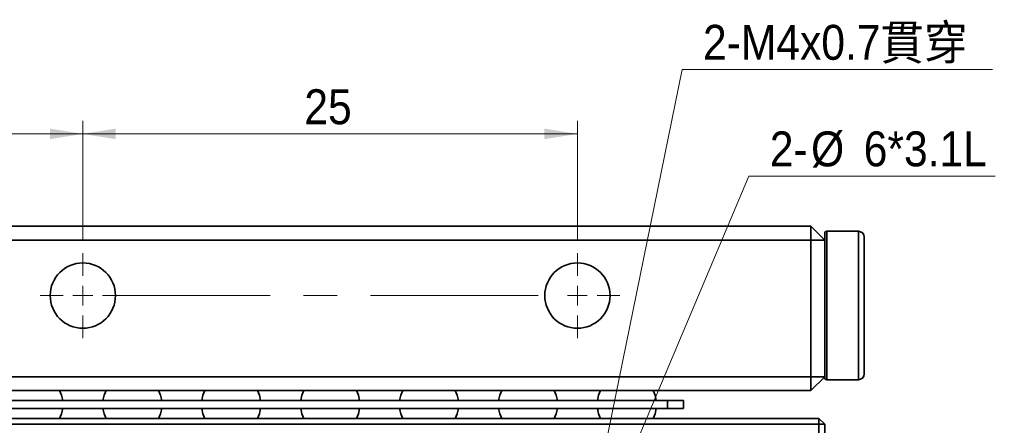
# Model space of a CAD drawing. Header units: millimetres. Extents: x 4 to 194, y 4 to 137.
# Tile 5 of 19: x 34 to 84, y 64 to 85. Entities that reach past the tile are written whole.
import ezdxf

# ---------------------------------------------------------------- set-up
doc = ezdxf.new("R2010")
doc.units = ezdxf.units.MM
doc.header["$LTSCALE"] = 0.666667
doc.linetypes.add('CENTERX2', pattern=[20.32, 12.7, -2.54, 2.54, -2.54])
doc.styles.add('SLDTEXTSTYLE0', font='GOTHIC.TTF', dxfattribs={"width": 0.913, "bigfont": 'bigfont'})
doc.styles.add('SLDTEXTSTYLE1', font='GOTHIC.TTF', dxfattribs={"width": 0.913})
doc.dimstyles.new('SLDDIMSTYLE0', dxfattribs={"dimtxt": 1.763889, "dimasz": 1.666667, "dimexe": 0, "dimexo": 0.0625, "dimgap": 0.440972, "dimtad": 1, "dimrnd": 1e-09, "dimzin": 12, "dimdsep": 46, "dimtxsty": 'SLDTEXTSTYLE1', "dimsah": 1, "dimcen": 0.09, "dimadec": 0, "dimazin": 3, "dimtfac": 1, "dimtofl": 0, "dimtmove": 0, "dimatfit": 3, "dimfxl": 0, "dimfrac": 2, "dimtolj": 1, "dimtzin": 12, "dimarcsym": 0})
doc.dimstyles.new('SLDDIMSTYLE2', dxfattribs={"dimtxt": 1.763889, "dimasz": 1.666667, "dimexe": 0, "dimexo": 0.0625, "dimgap": 0.440972, "dimtad": 0, "dimtih": 1, "dimtoh": 1, "dimdec": 6, "dimrnd": 1e-09, "dimzin": 12, "dimdsep": 46, "dimtxsty": 'SLDTEXTSTYLE1', "dimsah": 1, "dimcen": 0, "dimadec": 0, "dimazin": 3, "dimtfac": 1, "dimtofl": 0, "dimtmove": 0, "dimatfit": 3, "dimfxl": 0, "dimfrac": 2, "dimtolj": 1, "dimtzin": 12, "dimarcsym": 0})
doc.dimstyles.new('SLDDIMSTYLE3', dxfattribs={"dimtxt": 1.763889, "dimasz": 1.666667, "dimexe": 0, "dimexo": 0.0625, "dimgap": 0.440972, "dimtad": 0, "dimtih": 1, "dimtoh": 1, "dimdec": 6, "dimrnd": 1e-09, "dimzin": 12, "dimdsep": 46, "dimtxsty": 'SLDTEXTSTYLE1', "dimsah": 1, "dimcen": 0, "dimadec": 0, "dimazin": 3, "dimtfac": 1, "dimtofl": 0, "dimtmove": 0, "dimatfit": 3, "dimfxl": 0, "dimfrac": 2, "dimtolj": 1, "dimtzin": 12, "dimarcsym": 0})

# ---------------------------------------------------------------- blocks, each defined once
blk = doc.blocks.new('_D_3')
at = {"color": 114, "linetype": 'Continuous', "lineweight": 18}
for p, q in [((24.994, 74.282), (24.994, 79.648)), ((37.494, 73.632), (37.494, 79.648)), ((24.994, 78.982), (37.494, 78.982))]:
    blk.add_line(p, q, dxfattribs=at)
for points in [[(24.994, 78.982), (26.66, 78.715), (26.66, 79.248)], [(37.494, 78.982), (35.827, 79.248), (35.827, 78.715)]]:
    blk.add_solid(points, dxfattribs=at)
at = {"color": 114, "linetype": 'Continuous', "lineweight": 18, "insert": (28.964, 81.235), "char_height": 1.7639, "attachment_point": 1, "style": 'SLDTEXTSTYLE1'}
blk.add_mtext('12.5', dxfattribs=at)
blk = doc.blocks.new('_D_4')
at = {"color": 114, "linetype": 'Continuous', "lineweight": 18}
for p, q in [((37.494, 73.632), (37.494, 79.648)), ((62.494, 73.632), (62.494, 79.648)), ((37.494, 78.982), (62.494, 78.982))]:
    blk.add_line(p, q, dxfattribs=at)
for points in [[(37.494, 78.982), (39.16, 78.715), (39.16, 79.248)], [(62.494, 78.982), (60.827, 79.248), (60.827, 78.715)]]:
    blk.add_solid(points, dxfattribs=at)
at = {"color": 114, "linetype": 'Continuous', "lineweight": 18, "insert": (48.69, 81.235), "char_height": 1.7639, "attachment_point": 1, "style": 'SLDTEXTSTYLE1'}
blk.add_mtext('25', dxfattribs=at)
blk = doc.blocks.new('_D_5')
at = {"color": 114, "linetype": 'Continuous', "lineweight": 18}
for p, q in [((62.824, 57.932), (67.782, 82.235)), ((67.782, 82.235), (83.48, 82.235))]:
    blk.add_line(p, q, dxfattribs=at)
blk.add_solid([(62.824, 57.932), (63.418, 59.511), (62.895, 59.618)], dxfattribs=at)
at = {"color": 114, "linetype": 'Continuous', "lineweight": 18, "insert": (68.84, 84.489), "char_height": 1.7639, "attachment_point": 1, "style": 'SLDTEXTSTYLE0'}
blk.add_mtext('2-M4x0.7貫穿', dxfattribs=at)
blk = doc.blocks.new('_D_6')
at = {"color": 114, "linetype": 'Continuous', "lineweight": 18}
for p, q in [((63.66, 59.079), (71.161, 76.853)), ((71.161, 76.853), (83.614, 76.853))]:
    blk.add_line(p, q, dxfattribs=at)
blk.add_solid([(63.66, 59.079), (64.554, 60.511), (64.063, 60.718)], dxfattribs=at)
at = {"color": 114, "linetype": 'Continuous', "lineweight": 18, "char_height": 1.7639, "attachment_point": 1, "style": 'SLDTEXTSTYLE1'}
for s, insert in [('2-', (72.22, 79.106)), ('%%c', (74.304, 79.106)), ('6*3.1L', (76.966, 79.106))]:
    blk.add_mtext(s, dxfattribs=dict(at, insert=insert))
blk = doc.blocks.new('SW_CENTERMARKSYMBOL_0')
at = {"color": 0, "linetype": 'Continuous', "lineweight": 18}
for p, q in [((0, 1), (0, 2.15)), ((25, 1), (25, 2.15)), ((0, 0), (0, 0.5)), ((25, 0), (25, 0.5)), ((-1, 0), (-2.15, 0)), ((0, 0), (-0.5, 0)), ((0, 0), (0, -0.5)), ((0, 0), (0.5, 0)), ((25, 0), (24.5, 0)), ((25, 0), (25, -0.5)), ((25, 0), (25.5, 0)), ((26, 0), (27.15, 0)), ((0, -1), (0, -2.15)), ((25, -1), (25, -2.15))]:
    blk.add_line(p, q, dxfattribs=at)
at = {"color": 0, "linetype": 'CENTERX2', "lineweight": 18}
blk.add_line((1, 0), (24, 0), dxfattribs=at)

msp = doc.modelspace()

# ---------------------------------------------------------------- linework, layer by layer
at = {"color": 7, "linetype": 'Continuous', "lineweight": 35}
for p, q in [((25.6938093, 74.3149444), (74.2938087, 74.3149444)), ((74.2938087, 74.3149444), (74.2938087, 73.6149456)), ((74.9938094, 73.6149456), (74.2938087, 74.3149444)), ((74.9938094, 73.6149456), (74.9938094, 73.9649459)), ((76.6938083, 74.0649457), (75.0938092, 74.0649457)), ((76.9938097, 73.7649444), (76.9938097, 66.8649449)), ((74.2938087, 73.6149456), (25.6938093, 73.6149456)), ((74.2938087, 66.7149452), (74.2938087, 73.6149456)), ((74.9938094, 73.6149456), (74.2938087, 73.6149456)), ((74.9938094, 73.6149456), (74.9938094, 71.8745924)), ((74.9938094, 70.3149456), (74.9938094, 71.8745924)), ((74.9938094, 68.7552979), (74.9938094, 70.3149456)), ((74.9938094, 68.7552979), (74.9938094, 66.7149452)), ((25.6938093, 66.7149452), (74.2938087, 66.7149452)), ((74.2938087, 66.7149452), (74.9938094, 66.7149452)), ((74.2938087, 66.7149452), (74.2938087, 66.0149454)), ((74.2938087, 66.0149454), (74.9938094, 66.7149452)), ((74.9938094, 66.6649453), (74.9938094, 66.7149452)), ((75.0938092, 66.5649454), (76.6938083, 66.5649454)), ((74.2938087, 66.0149454), (25.6938093, 66.0149454)), ((32.9338086, 65.5149454), (67.0538095, 65.5149454)), ((67.0538095, 65.1149451), (67.0538095, 65.5149454)), ((67.0538095, 65.5149454), (67.8538081, 65.5149454)), ((67.8538081, 65.5149454), (67.8538081, 65.1149451)), ((32.9338086, 65.1149451), (67.0538095, 65.1149451)), ((67.8538081, 65.1149451), (67.0538095, 65.1149451)), ((25.2938081, 64.614945), (74.6938099, 64.614945)), ((74.6938099, 64.3149455), (25.2938081, 64.3149455)), ((74.6938099, 64.3149455), (74.6938099, 64.614945)), ((74.9938094, 64.3149455), (74.6938099, 64.614945)), ((74.9938094, 64.3149455), (74.6938099, 64.3149455)), ((74.6938099, 48.3149448), (74.6938099, 64.3149455)), ((74.9938094, 64.3149455), (74.9938094, 61.0670251))]:
    msp.add_line(p, q, dxfattribs=at)
at = {"color": 8, "linetype": 'Continuous', "lineweight": 35}
for p, q in [((75.0938092, 74.0649457), (75.0938092, 70.3149456)), ((76.6938083, 66.5649454), (76.6938083, 74.0649457)), ((75.0938092, 70.3149456), (75.0938092, 66.5649454))]:
    msp.add_line(p, q, dxfattribs=at)
at = {"color": 7, "linetype": 'Continuous', "lineweight": 35, "flags": 128}
for points in [[(36.4804162, 65.5149454), (36.4203934, 65.7784705), (36.3204588, 66.0149454)], [(38.6671588, 66.0149454), (38.5672242, 65.7784705), (38.5072023, 65.5149454)], [(41.4804161, 65.5149454), (41.4203933, 65.7784705), (41.3204587, 66.0149454)], [(43.6671592, 66.0149454), (43.5672241, 65.7784705), (43.5072022, 65.5149454)], [(46.4804158, 65.5149454), (46.4203937, 65.7784705), (46.320459, 66.0149454)], [(48.6671591, 66.0149454), (48.5672242, 65.7784705), (48.5072021, 65.5149454)], [(51.4804159, 65.5149454), (51.4203938, 65.7784705), (51.3204589, 66.0149454)], [(53.667159, 66.0149454), (53.5672243, 65.7784705), (53.5072022, 65.5149454)], [(56.4804158, 65.5149454), (56.4203939, 65.7784705), (56.3204588, 66.0149454)], [(58.6671593, 66.0149454), (58.5672247, 65.7784705), (58.5072019, 65.5149454)], [(61.4804157, 65.5149454), (61.4203938, 65.7784705), (61.3204592, 66.0149454)], [(63.6671592, 66.0149454), (63.5672246, 65.7784705), (63.5072018, 65.5149454)], [(66.4804165, 65.5149454), (66.4203946, 65.7784705), (66.3204581, 66.0149454)], [(36.3204588, 64.614945), (36.4203934, 64.8514199), (36.4804162, 65.1149451)], [(38.5072023, 65.1149451), (38.5672242, 64.8514199), (38.6671588, 64.614945)], [(41.3204587, 64.614945), (41.4203933, 64.8514199), (41.4804161, 65.1149451)], [(43.5072022, 65.1149451), (43.5672241, 64.8514199), (43.6671592, 64.614945)], [(46.320459, 64.614945), (46.4203937, 64.8514199), (46.4804158, 65.1149451)], [(48.5072021, 65.1149451), (48.5672242, 64.8514199), (48.6671591, 64.614945)], [(51.3204589, 64.614945), (51.4203938, 64.8514199), (51.4804159, 65.1149451)], [(53.5072022, 65.1149451), (53.5672243, 64.8514199), (53.667159, 64.614945)], [(56.3204588, 64.614945), (56.4203939, 64.8514199), (56.4804158, 65.1149451)], [(58.5072019, 65.1149451), (58.5672247, 64.8514199), (58.6671593, 64.614945)], [(61.3204592, 64.614945), (61.4203938, 64.8514199), (61.4804157, 65.1149451)], [(63.5072018, 65.1149451), (63.5672246, 64.8514199), (63.6671592, 64.614945)], [(66.3204581, 64.614945), (66.4203946, 64.8514199), (66.4804165, 65.1149451)]]:
    msp.add_lwpolyline(points, dxfattribs=at)
at = {"color": 7, "linetype": 'Continuous', "lineweight": 35}
for centre in [(37.493809, 70.8149452), (62.493809, 70.8149452)]:
    msp.add_circle(centre, 1.65, dxfattribs=at)
for centre, radius, start, end in [((75.093809, 73.9649452), 0.1, 90, 180), ((76.693809, 73.7649452), 0.3, 0, 90), ((76.693809, 66.8649452), 0.3, 270, 360), ((75.093809, 66.6649452), 0.1, 180, 270)]:
    msp.add_arc(centre, radius, start, end, dxfattribs=at)

# ---------------------------------------------------------------- block references
at = {"color": 7, "linetype": 'Continuous', "lineweight": 0}
msp.add_blockref('SW_CENTERMARKSYMBOL_0', (37.493809, 70.8149452), dxfattribs=at)

# ---------------------------------------------------------------- dimensions: what is measured, and where the dimension line sits
at = {"color": 114, "linetype": 'Continuous', "lineweight": 18}
dim = msp.add_diameter_dim_2p(p1=(62.1639915, 54.6982447), p2=(62.8236265, 57.9316456), text='2-M4x0.7貫穿\\P', dimstyle='SLDDIMSTYLE2', override={"dimpost": '<>'}, dxfattribs=at)
dim.commit()
dim.dimension.update_dxf_attribs({"geometry": '_D_5', "text_midpoint": (76.160237, 83.6367775), "dimtype": 163})
for base, p1, p2, picture, middle in [((37.493809, 78.9816118), (24.993809, 73.6149452), (37.493809, 72.9649452), '_D_3', (31.243809, 78.9816118)), ((62.493809, 78.9816118), (37.493809, 72.9649452), (62.493809, 72.9649452), '_D_4', (49.993809, 78.9816118))]:
    dim = msp.add_linear_dim(base=base, p1=p1, p2=p2, dimstyle='SLDDIMSTYLE0', dxfattribs=at)
    dim.commit()
    dim.dimension.update_dxf_attribs({"geometry": picture, "text_midpoint": middle, "dimtype": 160})
dim = msp.add_diameter_dim_2p(p1=(61.3273635, 53.5509978), p2=(63.6602545, 59.0788925), text='2-<>*3.1L\\P', dimstyle='SLDDIMSTYLE3', dxfattribs=at)
dim.commit()
dim.dimension.update_dxf_attribs({"geometry": '_D_6', "text_midpoint": (77.9166612, 78.2546543), "dimtype": 163})

doc.saveas('drawing.dxf')
